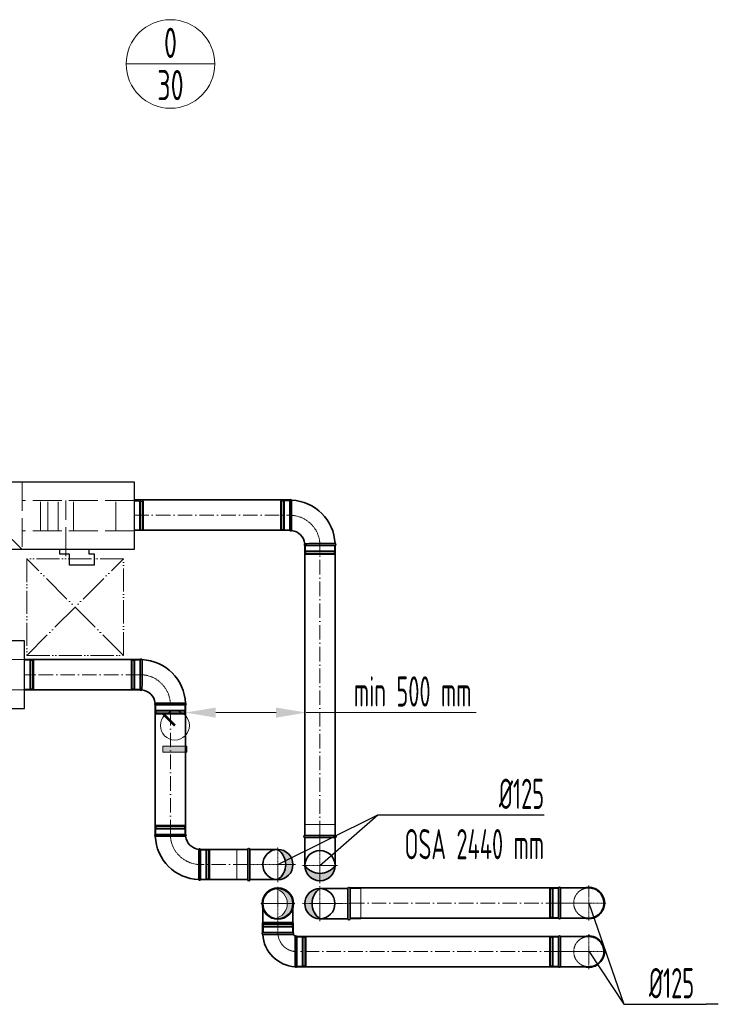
# Model space of a CAD drawing. Header units: millimetres. Extents: x 7400 to 85045, y 24168 to 123018.
# Tile 27 of 79: x 36005 to 38897, y 66421 to 70499. Entities that reach past the tile are written whole.
import ezdxf
from ezdxf.enums import TextEntityAlignment as Align

# ---------------------------------------------------------------- set-up
doc = ezdxf.new("R2010")
doc.units = ezdxf.units.MM
for name, pattern in [('ACAD_ISO02W100', [15, 12, -3]), ('ACAD_ISO05W100', [33, 24, -3, 0, -3, 0, -3]), ('ACAD_ISO10W100', [18, 12, -3, 0, -3]), ('phl_thick', [0])]:
    doc.linetypes.add(name, pattern=pattern)
for name, color, linetype, lineweight in [('UT_KOTY - DIMENZE', 7, 'Continuous', 5), ('VZT_01 SUP (PŘÍVOD) - OBRYS', 5, 'Continuous', 35), ('VZT_02 SUP (PŘÍVOD) - OSA', 5, 'ACAD_ISO10W100', 5), ('VZT_04 SUP (PŘÍVOD) - SKRYTÉ', 5, 'ACAD_ISO02W100', 5), ('VZT_05 ETA (ODVOD) - OBRYS', 6, 'Continuous', 35), ('VZT_06 ETA (ODVOD) - OSA', 6, 'ACAD_ISO10W100', 5), ('VZT_08 ETA (ODVOD) - SKRYTÉ', 6, 'ACAD_ISO02W100', 5), ('VZT_21 ZAŘÍZENÍ - OBRYS', 1, 'Continuous', 30), ('VZT_22 ZAŘÍZENÍ - DETAIL', 8, 'Continuous', 5), ('VZT_52 POPIS - DISTRIBUCE', 7, 'Continuous', 5), ('VZT_60_KOTY - DIMENZE', 7, 'Continuous', 5), ('VZT_KOTY - DIMENZE', 7, 'Continuous', 5), ('VZT_POPIS - OBECNE', 7, 'Continuous', 5), ('VZT_POŽADAVKY NA STAVBU - PODHLEDY', 4, 'ACAD_ISO05W100', 5)]:
    doc.layers.add(name, color=color, linetype=linetype, lineweight=lineweight)
doc.layers.add('VZT_03 SUP (PŘÍVOD) - NETISK', color=8, linetype='ACAD_ISO02W100', lineweight=5, plot=False)
doc.layers.add('VZT_07 ETA (ODVOD) - NETISK', color=8, linetype='ACAD_ISO02W100', lineweight=5, plot=False)
doc.styles.add('EVORA_125', font='isocp.shx', dxfattribs={"width": 0.6, "height": 125})
doc.styles.add('ISOCP 2.5', font='isocp.shx', dxfattribs={"width": 0.6, "height": 2.5})
doc.styles.add('JS', font='isocp.shx', dxfattribs={"width": 0.6, "height": 125})

msp = doc.modelspace()

# ---------------------------------------------------------------- hatches: boundary and pattern name
at = {"layer": 'VZT_01 SUP (PŘÍVOD) - OBRYS'}
h = msp.add_hatch(color=256, dxfattribs=at)
h.dxf.hatch_style = 1
h.paths.add_polyline_path([(37073.3, 66937.2, 0.242708), (37105.6, 66999.7), (37135.8, 66999.7, -0.414214)])
h.paths.add_polyline_path([(37135.8, 66999.7), (37105.6, 66999.7, 0.242708), (37073.3, 67062.2, -0.414214)])
at = {"layer": 'VZT_01 SUP (PŘÍVOD) - OBRYS', "lineweight": 5}
h = msp.add_hatch(color=256, dxfattribs=at)
h.dxf.hatch_style = 1
h.paths.add_polyline_path([(37135.8, 66838.1, 0.470601), (37061.6, 66899.5, -0.82717), (37061.6, 66776.7, 0.470601)])
at = {"layer": 'VZT_05 ETA (ODVOD) - OBRYS'}
h = msp.add_hatch(color=256, dxfattribs=at)
h.dxf.hatch_style = 1
h.paths.add_polyline_path([(37185.2, 66995.4, 0.242708), (37247.7, 66963.2), (37247.7, 66932.9, -0.414214)])
h.paths.add_polyline_path([(37247.7, 66932.9), (37247.7, 66963.2, 0.242708), (37310.2, 66995.4, -0.414214)])
h = msp.add_hatch(color=256, dxfattribs=at)
h.dxf.hatch_style = 1
h.paths.add_polyline_path([(37247.2, 66900.6, 0.242708), (37215, 66838.1), (37184.7, 66838.1, -0.414214)])
h.paths.add_polyline_path([(37184.7, 66838.1), (37215, 66838.1, 0.242708), (37247.2, 66775.6, -0.414214)])
at = {"layer": 'VZT_POPIS - OBECNE'}
h = msp.add_hatch(color=256, dxfattribs=at)
h.dxf.hatch_style = 1
h.paths.add_polyline_path([(36596.9, 67465.6), (36696.9, 67465.6), (36696.9, 67490.6), (36596.9, 67490.6)])

# ---------------------------------------------------------------- linework, layer by layer
at = {"layer": 'UT_KOTY - DIMENZE'}
for p, q in [((36815.8, 67629.1), (37065.8, 67629.1)), ((37190.8, 67629.1), (37894, 67629.1))]:
    msp.add_line(p, q, dxfattribs=at)
for points in [[(36815.8, 67649.9), (36815.8, 67608.2), (36690.8, 67629.1)], [(37065.8, 67649.9), (37065.8, 67608.2), (37190.8, 67629.1)]]:
    msp.add_solid(points, dxfattribs=at)
at = {"layer": 'VZT_01 SUP (PŘÍVOD) - OBRYS'}
for p, q in [((36503.3, 67723.5), (36503.3, 67848.5)), ((36690.8, 67661), (36565.8, 67661)), ((36565.8, 67124.7), (36690.8, 67124.7)), ((36753.3, 67062.2), (36753.3, 66937.2)), ((37010.8, 66820.2), (37010.8, 66759.1)), ((37135.8, 66759.1), (37135.8, 66820.2)), ((37009.8, 66718.1), (37009.8, 66758.1)), ((37135.8, 66759.1), (37010.8, 66759.1)), ((37136.8, 66718.1), (37136.8, 66758.1)), ((37136.8, 66718.1), (37009.8, 66718.1)), ((37135.8, 66718.1), (37010.8, 66718.1)), ((37135.8, 66710.5), (37010.8, 66710.5)), ((37144.7, 66701.6), (37144.7, 66576.6)), ((37152.3, 66701.6), (37152.3, 66576.6)), ((38235.4, 66701.6), (38235.4, 66576.6)), ((38360.1, 66701.6), (38243, 66701.6)), ((38243, 66576.6), (38360.1, 66576.6))]:
    msp.add_line(p, q, dxfattribs=at)
for points in [[(36025, 67848.5), (36503.3, 67848.5)], [(36025, 67723.5), (36503.3, 67723.5)], [(36565.8, 67659.9), (36565.8, 67125)], [(36690.8, 67659.9), (36690.8, 67125)], [(36753.3, 67062.2), (36948.3, 67062.2)], [(36948.3, 66937.2), (36948.3, 67062.2)], [(36957.3, 66937.2), (36957.3, 67062.2)], [(36957.3, 67062.2), (37073.3, 67062.2)], [(36753.3, 66937.2), (36948.3, 66937.2)], [(36957.3, 66937.2), (37073.3, 66937.2)], [(37152.3, 66701.6), (38235.4, 66701.6)], [(37152.3, 66576.6), (38235.4, 66576.6)]]:
    msp.add_lwpolyline(points, dxfattribs=at)
for centre, radius in [((37073.3, 66999.7), 62.5), ((37073.3, 66838.1), 65), ((37073.3, 66838.1), 62.5)]:
    msp.add_circle(centre, radius, dxfattribs=at)
for centre, radius, start, end in [((36507.1, 67846.9), 4.17, 21.1072, 156.5322), ((36503.3, 67661), 187.5, 2.3607, 87.6393), ((36507.1, 67725.2), 4.17, 203.4678, 329.7019), ((36503.3, 67661), 62.5, 6.8302, 83.1698), ((36567.5, 67664.8), 4.17, 120.2981, 246.5322), ((36689.2, 67664.8), 4.17, 293.4678, 68.8928), ((36567.5, 67120.9), 4.17, 113.4678, 248.8928), ((36689.2, 67120.9), 4.17, 300.2981, 66.5322), ((36753.3, 67124.7), 187.5, 182.3607, 267.6393), ((36753.3, 67124.7), 62.5, 186.8302, 263.1698), ((36749.5, 67060.5), 4.17, 23.4678, 149.7019), ((36952.8, 67062.2), 4.5, 0, 180), ((37028.9, 66999.7), 76.7, 305.4307, 54.5693), ((36749.5, 66938.8), 4.17, 201.1072, 336.5322), ((36952.8, 66937.2), 4.5, 180, 0), ((37010.8, 66758.1), 1, 90, 180), ((37135.8, 66758.1), 1, 0, 90), ((37012.5, 66714.3), 4.17, 113.4678, 249.6691), ((37134.2, 66714.3), 4.17, 293.4678, 66.5322), ((37152.3, 66718.1), 141.5, 183.1369, 266.8631), ((37152.3, 66718.1), 16.5, 203.8093, 246.1907), ((37148.5, 66700), 4.17, 23.4678, 156.5322), ((38239.2, 66700), 4.17, 23.4613, 156.5322), ((38360.4, 66639.1), 65, 0, 105.979), ((38360.4, 66639.1), 65, 254.021, 0), ((37148.5, 66578.3), 4.17, 200.3309, 336.5322), ((38239.2, 66578.3), 4.17, 203.4678, 336.5387)]:
    msp.add_arc(centre, radius, start, end, dxfattribs=at)
at = {"layer": 'VZT_01 SUP (PŘÍVOD) - OBRYS', "lineweight": 5}
msp.add_arc((37049.9, 66838.1), 62.5, 280.8069, 79.1931, dxfattribs=at)
at = {"layer": 'VZT_01 SUP (PŘÍVOD) - OBRYS'}
for points, knots in [([(36510.8, 67723.1), (36510.8, 67723.1), (36510.8, 67724.6), (36510.8, 67730.8), (36510.8, 67735.3), (36510.9, 67746.7), (36510.9, 67753.5), (36510.9, 67768.5), (36511, 67776.5), (36511, 67792.9), (36511, 67801), (36511, 67816.2), (36511, 67823.2), (36511, 67834.9), (36511, 67839.7), (36511, 67846.3), (36511, 67848.1), (36511, 67848.3), (36511, 67848.4), (36511, 67848.4)], [0, 0, 0, 0, 24.235852, 24.235852, 48.531845, 48.531845, 73.024415, 73.024415, 97.570898, 97.570898, 122.078339, 122.078339, 146.53579, 146.53579, 170.957495, 170.957495, 195.359468, 195.359468, 197.168246, 197.168246, 197.168246, 197.168246]), ([(36565.4, 67668.4), (36565.4, 67668.4), (36565.4, 67668.4), (36565.7, 67668.5), (36566.1, 67668.5), (36567.1, 67668.5), (36567.9, 67668.5), (36571.1, 67668.5), (36574.2, 67668.5), (36583.1, 67668.6), (36589.3, 67668.6), (36603.4, 67668.6), (36611.2, 67668.6), (36627.4, 67668.7), (36635.7, 67668.7), (36651.5, 67668.7), (36659, 67668.7), (36672.2, 67668.7), (36677.8, 67668.7), (36684.7, 67668.7), (36686.9, 67668.7), (36689.9, 67668.7), (36690.7, 67668.7), (36690.7, 67668.7)], [197.067977, 197.067977, 197.067977, 197.067977, 201.792196, 201.792196, 209.190204, 209.190204, 218.040239, 218.040239, 237.760854, 237.760854, 262.206108, 262.206108, 286.831239, 286.831239, 311.323072, 311.323072, 335.946087, 335.946087, 360.704397, 360.704397, 377.088273, 377.088273, 394.105327, 394.105327, 394.105327, 394.105327]), ([(36691.3, 67117.3), (36691.3, 67117.3), (36691.2, 67117.3), (36690.9, 67117.3), (36690.6, 67117.2), (36689.5, 67117.2), (36688.7, 67117.2), (36685.6, 67117.2), (36682.4, 67117.2), (36673.5, 67117.1), (36667.3, 67117.1), (36653.2, 67117.1), (36645.4, 67117.1), (36629.2, 67117), (36621, 67117), (36605.1, 67117), (36597.6, 67117), (36584.4, 67117), (36578.9, 67117), (36571.9, 67117), (36569.7, 67117), (36566.8, 67117), (36566, 67117), (36566, 67117)], [197.067977, 197.067977, 197.067977, 197.067977, 201.792196, 201.792196, 209.190204, 209.190204, 218.040239, 218.040239, 237.760854, 237.760854, 262.206108, 262.206108, 286.831239, 286.831239, 311.323072, 311.323072, 335.946087, 335.946087, 360.704397, 360.704397, 377.088273, 377.088273, 394.105327, 394.105327, 394.105327, 394.105327]), ([(36745.9, 67062.6), (36745.9, 67062.6), (36745.9, 67061.1), (36745.8, 67054.9), (36745.8, 67050.4), (36745.8, 67039), (36745.7, 67032.2), (36745.7, 67017.2), (36745.7, 67009.2), (36745.7, 66992.8), (36745.6, 66984.7), (36745.6, 66969.5), (36745.6, 66962.6), (36745.6, 66950.8), (36745.6, 66946), (36745.6, 66939.4), (36745.6, 66937.6), (36745.6, 66937.4), (36745.6, 66937.3), (36745.6, 66937.3)], [0, 0, 0, 0, 24.235852, 24.235852, 48.531845, 48.531845, 73.024415, 73.024415, 97.570898, 97.570898, 122.078339, 122.078339, 146.53579, 146.53579, 170.957495, 170.957495, 195.359468, 195.359468, 197.168246, 197.168246, 197.168246, 197.168246]), ([(38243.1, 66639.1), (38243.1, 66647.2), (38243.1, 66655.2), (38243.1, 66669.9), (38243.1, 66676.5), (38243.1, 66687.7), (38243.1, 66692.2), (38243, 66698.7), (38243, 66700.7), (38243, 66701.5), (38243, 66701.6), (38243, 66701.6)], [0, 0, 0, 0, 24.204846, 24.204846, 47.668011, 47.668011, 70.404067, 70.404067, 92.541841, 92.541841, 98.27232, 98.27232, 98.27232, 98.27232]), ([(38360.1, 66576.6), (38367.9, 66576.6), (38375.7, 66578.1), (38390.6, 66583.9), (38397.5, 66588.3), (38409.3, 66599.6), (38414, 66606.3), (38420.6, 66621.2), (38422.4, 66629.2), (38422.9, 66645.5), (38421.6, 66653.6), (38415.8, 66668.8), (38411.5, 66675.8), (38400.4, 66687.7), (38393.7, 66692.5), (38379, 66699.3), (38371, 66701.2), (38361.9, 66701.6), (38361, 66701.6), (38360.1, 66701.6)], [98.62411, 98.62411, 98.62411, 98.62411, 122.078339, 122.078339, 146.53579, 146.53579, 170.957495, 170.957495, 195.359468, 195.359468, 219.755412, 219.755412, 244.157475, 244.157475, 268.57741, 268.57741, 293.026847, 293.026847, 295.711299, 295.711299, 295.711299, 295.711299]), ([(38243, 66576.6), (38243, 66576.7), (38243, 66577.3), (38243.1, 66580.6), (38243.1, 66584.2), (38243.1, 66594), (38243.1, 66600.2), (38243.1, 66612.1), (38243.1, 66617.1), (38243.1, 66627.8), (38243.1, 66633.5), (38243.1, 66639.1)], [295.84321, 295.84321, 295.84321, 295.84321, 311.323072, 311.323072, 335.946087, 335.946087, 360.704397, 360.704397, 377.088273, 377.088273, 394.105327, 394.105327, 394.105327, 394.105327])]:
    msp.add_open_spline(points, degree=3, knots=knots, dxfattribs=at)
at = {"layer": 'VZT_02 SUP (PŘÍVOD) - OSA', "ltscale": 0.3}
for p, q in [((37073.3, 66908.1), (37073.3, 66838.1)), ((37003.3, 66838.1), (37073.3, 66838.1)), ((37143.3, 66838.1), (37073.3, 66838.1)), ((37073.3, 66718.1), (37073.3, 66838.1)), ((38360.4, 66588), (38360.4, 66660.5))]:
    msp.add_line(p, q, dxfattribs=at)
at = {"layer": 'VZT_02 SUP (PŘÍVOD) - OSA', "ltscale": 5}
for points in [[(36503.3, 67786), (36025, 67786)], [(36628.3, 67125), (36628.3, 67659.9)], [(36948.3, 66999.7), (36753.3, 66999.7)], [(38235.4, 66639.1), (37152.3, 66639.1)]]:
    msp.add_lwpolyline(points, dxfattribs=at)
at = {"layer": 'VZT_02 SUP (PŘÍVOD) - OSA', "ltscale": 0.3}
for points in [[(36503.3, 67786), (36503.3, 67786, -0.414214), (36628.3, 67661), (36628.3, 67661)], [(36753.3, 66999.7), (36753.3, 66999.7, -0.414214), (36628.3, 67124.7), (36628.3, 67124.7)], [(37152.3, 66639.1), (37152.3, 66639.1, -0.414214), (37073.3, 66718.1), (37073.3, 66718.1)]]:
    msp.add_lwpolyline(points, format="xyb", dxfattribs=at)
for points in [[(37073.3, 66999.7), (37073.3, 67072.2)], [(37073.3, 66999.7), (36948.3, 66999.7)], [(37145.8, 66999.7), (37073.3, 66999.7)], [(37073.3, 66927.2), (37073.3, 66999.7)], [(38360.4, 66711.6), (38360.4, 66566.6)], [(38235.4, 66639.1), (38432.7, 66639.1)]]:
    msp.add_lwpolyline(points, dxfattribs=at)
at = {"layer": 'VZT_03 SUP (PŘÍVOD) - NETISK', "ltscale": 0.4}
for p, q in [((36465.3, 67726), (36465.3, 67846)), ((36469.3, 67846), (36465.3, 67846)), ((36469.3, 67726), (36469.3, 67846)), ((36469.8, 67845), (36469.3, 67845)), ((36469.8, 67725), (36469.8, 67847)), ((36470.3, 67847), (36469.8, 67847)), ((36470.3, 67725), (36470.3, 67847)), ((36477.3, 67845), (36470.3, 67845)), ((36477.3, 67725), (36477.3, 67847)), ((36477.8, 67847), (36477.3, 67847)), ((36477.8, 67725), (36477.8, 67847)), ((36481.3, 67845), (36477.8, 67845)), ((36481.3, 67726), (36481.3, 67846)), ((36503.3, 67846), (36481.3, 67846)), ((36469.3, 67726), (36465.3, 67726)), ((36469.8, 67727), (36469.3, 67727)), ((36470.3, 67725), (36469.8, 67725)), ((36477.3, 67727), (36470.3, 67727)), ((36477.8, 67725), (36477.3, 67725)), ((36481.3, 67727), (36477.8, 67727)), ((36503.3, 67726), (36481.3, 67726)), ((36568.3, 67661), (36568.3, 67639)), ((36688.3, 67661), (36688.3, 67639)), ((36689.3, 67635.5), (36567.3, 67635.5)), ((36567.3, 67635.5), (36567.3, 67635)), ((36689.3, 67635), (36567.3, 67635)), ((36689.3, 67628), (36567.3, 67628)), ((36567.3, 67628), (36567.3, 67627.5)), ((36689.3, 67627.5), (36567.3, 67627.5)), ((36688.3, 67639), (36568.3, 67639)), ((36688.3, 67627), (36568.3, 67627)), ((36568.3, 67627), (36568.3, 67623)), ((36688.3, 67623), (36568.3, 67623)), ((36569.3, 67639), (36569.3, 67635.5)), ((36569.3, 67635), (36569.3, 67628)), ((36569.3, 67627.5), (36569.3, 67627)), ((36687.3, 67639), (36687.3, 67635.5)), ((36687.3, 67635), (36687.3, 67628)), ((36687.3, 67627.5), (36687.3, 67627)), ((36688.3, 67627), (36688.3, 67623)), ((36689.3, 67635.5), (36689.3, 67635)), ((36689.3, 67628), (36689.3, 67627.5)), ((36568.3, 67162.7), (36688.3, 67162.7)), ((36568.3, 67158.7), (36568.3, 67162.7)), ((36688.3, 67158.7), (36688.3, 67162.7)), ((36567.3, 67158.2), (36689.3, 67158.2)), ((36567.3, 67157.7), (36567.3, 67158.2)), ((36567.3, 67157.7), (36689.3, 67157.7)), ((36567.3, 67150.7), (36689.3, 67150.7)), ((36567.3, 67150.2), (36567.3, 67150.7)), ((36567.3, 67150.2), (36689.3, 67150.2)), ((36568.3, 67158.7), (36688.3, 67158.7)), ((36568.3, 67146.7), (36688.3, 67146.7)), ((36568.3, 67124.7), (36568.3, 67146.7)), ((36569.3, 67158.2), (36569.3, 67158.7)), ((36569.3, 67150.7), (36569.3, 67157.7)), ((36569.3, 67146.7), (36569.3, 67150.2)), ((36687.3, 67158.2), (36687.3, 67158.7)), ((36687.3, 67150.7), (36687.3, 67157.7)), ((36687.3, 67146.7), (36687.3, 67150.2)), ((36688.3, 67124.7), (36688.3, 67146.7)), ((36689.3, 67157.7), (36689.3, 67158.2)), ((36689.3, 67150.2), (36689.3, 67150.7)), ((36753.3, 67059.7), (36775.3, 67059.7)), ((36775.3, 67059.7), (36775.3, 66939.7)), ((36775.3, 67058.7), (36778.8, 67058.7)), ((36778.8, 67060.7), (36778.8, 66938.7)), ((36778.8, 67060.7), (36779.3, 67060.7)), ((36779.3, 67060.7), (36779.3, 66938.7)), ((36779.3, 67058.7), (36786.3, 67058.7)), ((36786.3, 67060.7), (36786.3, 66938.7)), ((36786.3, 67060.7), (36786.8, 67060.7)), ((36786.8, 67060.7), (36786.8, 66938.7)), ((36786.8, 67058.7), (36787.3, 67058.7)), ((36787.3, 67059.7), (36787.3, 66939.7)), ((36787.3, 67059.7), (36791.3, 67059.7)), ((36791.3, 67059.7), (36791.3, 66939.7)), ((36753.3, 66939.7), (36775.3, 66939.7)), ((36775.3, 66940.7), (36778.8, 66940.7)), ((36778.8, 66938.7), (36779.3, 66938.7)), ((36779.3, 66940.7), (36786.3, 66940.7)), ((36786.3, 66938.7), (36786.8, 66938.7)), ((36786.8, 66940.7), (36787.3, 66940.7)), ((36787.3, 66939.7), (36791.3, 66939.7)), ((37133.3, 66756.1), (37013.3, 66756.1)), ((37013.3, 66752.1), (37013.3, 66756.1)), ((37133.3, 66752.1), (37133.3, 66756.1)), ((37134.3, 66751.6), (37012.3, 66751.6)), ((37012.3, 66751.1), (37012.3, 66751.6)), ((37134.3, 66751.1), (37012.3, 66751.1)), ((37134.3, 66744.1), (37012.3, 66744.1)), ((37012.3, 66743.6), (37012.3, 66744.1)), ((37134.3, 66743.6), (37012.3, 66743.6)), ((37133.3, 66752.1), (37013.3, 66752.1)), ((37133.3, 66740.1), (37013.3, 66740.1)), ((37013.3, 66718.1), (37013.3, 66740.1)), ((37014.3, 66751.6), (37014.3, 66752.1)), ((37014.3, 66744.1), (37014.3, 66751.1)), ((37014.3, 66740.1), (37014.3, 66743.6)), ((37132.3, 66751.6), (37132.3, 66752.1)), ((37132.3, 66744.1), (37132.3, 66751.1)), ((37132.3, 66740.1), (37132.3, 66743.6)), ((37133.3, 66718.1), (37133.3, 66740.1)), ((37134.3, 66751.1), (37134.3, 66751.6)), ((37134.3, 66743.6), (37134.3, 66744.1)), ((37174.3, 66699.1), (37152.3, 66699.1)), ((37174.3, 66699.1), (37174.3, 66579.1)), ((37177.8, 66698.1), (37174.3, 66698.1)), ((37177.8, 66700.1), (37177.8, 66578.1)), ((37178.3, 66700.1), (37177.8, 66700.1)), ((37178.3, 66700.1), (37178.3, 66578.1)), ((37185.3, 66698.1), (37178.3, 66698.1)), ((37185.3, 66700.1), (37185.3, 66578.1)), ((37185.8, 66700.1), (37185.3, 66700.1)), ((37185.8, 66700.1), (37185.8, 66578.1)), ((37186.3, 66698.1), (37185.8, 66698.1)), ((37186.3, 66699.1), (37186.3, 66579.1)), ((37190.3, 66699.1), (37186.3, 66699.1)), ((37190.3, 66699.1), (37190.3, 66579.1)), ((38197.4, 66699.1), (38197.4, 66579.1)), ((38201.4, 66699.1), (38197.4, 66699.1)), ((38201.4, 66699.1), (38201.4, 66579.1)), ((38201.9, 66698.1), (38201.4, 66698.1)), ((38201.9, 66700.1), (38201.9, 66578.1)), ((38202.4, 66700.1), (38201.9, 66700.1)), ((38202.4, 66700.1), (38202.4, 66578.1)), ((38209.4, 66698.1), (38202.4, 66698.1)), ((38209.4, 66700.1), (38209.4, 66578.1)), ((38209.9, 66700.1), (38209.4, 66700.1)), ((38209.9, 66700.1), (38209.9, 66578.1)), ((38213.4, 66698.1), (38209.9, 66698.1)), ((38213.4, 66699.1), (38213.4, 66579.1)), ((38235.4, 66699.1), (38213.4, 66699.1)), ((37174.3, 66579.1), (37152.3, 66579.1)), ((37177.8, 66580.1), (37174.3, 66580.1)), ((37178.3, 66578.1), (37177.8, 66578.1)), ((37185.3, 66580.1), (37178.3, 66580.1)), ((37185.8, 66578.1), (37185.3, 66578.1)), ((37186.3, 66580.1), (37185.8, 66580.1)), ((37190.3, 66579.1), (37186.3, 66579.1)), ((38201.4, 66579.1), (38197.4, 66579.1)), ((38201.9, 66580.1), (38201.4, 66580.1)), ((38202.4, 66578.1), (38201.9, 66578.1)), ((38209.4, 66580.1), (38202.4, 66580.1)), ((38209.9, 66578.1), (38209.4, 66578.1)), ((38213.4, 66580.1), (38209.9, 66580.1)), ((38235.4, 66579.1), (38213.4, 66579.1))]:
    msp.add_line(p, q, dxfattribs=at)
msp.add_lwpolyline([(36948.3, 66937.2), (36903.3, 66937.2), (36903.3, 67062.2), (36948.3, 67062.2)], dxfattribs=at)
at = {"layer": 'VZT_04 SUP (PŘÍVOD) - SKRYTÉ', "ltscale": 0.1}
msp.add_open_spline([(38360.6, 66576.6), (38352.8, 66576.6), (38345, 66578.1), (38330.2, 66583.9), (38323.2, 66588.3), (38311.4, 66599.6), (38306.7, 66606.3), (38300.1, 66621.2), (38298.3, 66629.2), (38297.8, 66645.5), (38299.2, 66653.6), (38304.9, 66668.8), (38309.2, 66675.8), (38320.3, 66687.7), (38327, 66692.5), (38341.8, 66699.3), (38349.8, 66701.2), (38358.8, 66701.6), (38359.7, 66701.6), (38360.6, 66701.6)], degree=3, knots=[98.62411, 98.62411, 98.62411, 98.62411, 122.078339, 122.078339, 146.53579, 146.53579, 170.957495, 170.957495, 195.359468, 195.359468, 219.755412, 219.755412, 244.157475, 244.157475, 268.57741, 268.57741, 293.026847, 293.026847, 295.711299, 295.711299, 295.711299, 295.711299], dxfattribs=at)
at = {"layer": 'VZT_05 ETA (ODVOD) - OBRYS'}
for p, q in [((37122.7, 68508.7), (37122.7, 68383.7)), ((37185.2, 68321.2), (37310.2, 68321.2)), ((38235.4, 66903), (38235.4, 66778)), ((38360.1, 66903), (38243, 66903)), ((38243, 66778), (38360.1, 66778))]:
    msp.add_line(p, q, dxfattribs=at)
for points in [[(37122.7, 68509.8), (36478.6, 68509.8)], [(37122.7, 68384.8), (36478.6, 68384.8)], [(37185.2, 68321.2), (37185.2, 67120.4)], [(37310.2, 68321.2), (37310.2, 67120.4)], [(37185.2, 67120.4), (37310.2, 67120.4)], [(37185.2, 67111.4), (37310.2, 67111.4)], [(37185.2, 67111.4), (37185.2, 66995.4)], [(37310.2, 67111.4), (37310.2, 66995.4)], [(37363.2, 66900.6), (37247.2, 66900.6)], [(37363.2, 66900.6), (37363.2, 66775.6)], [(38235.4, 66903), (37372.2, 66903)], [(37372.2, 66900.6), (37372.2, 66775.6)], [(37363.2, 66775.6), (37247.2, 66775.6)], [(38235.4, 66778), (37372.2, 66778)]]:
    msp.add_lwpolyline(points, dxfattribs=at)
for centre in [(37247.7, 66995.4), (37247.2, 66838.1)]:
    msp.add_circle(centre, 62.5, dxfattribs=at)
for centre, radius, start, end in [((37126.5, 68507.1), 4.17, 21.1072, 156.5322), ((37122.7, 68321.2), 187.5, 2.3607, 87.6393), ((37126.5, 68385.4), 4.17, 203.4678, 329.7019), ((37122.7, 68321.2), 62.5, 6.8302, 83.1698), ((37186.8, 68325.1), 4.17, 120.2981, 246.5322), ((37308.5, 68325.1), 4.17, 293.4678, 68.8928), ((37185.2, 67115.9), 4.5, 90, 270), ((37310.2, 67115.9), 4.5, 270, 90), ((37247.7, 67039.9), 76.7, 215.4307, 324.5693), ((37291.7, 66838.1), 76.7, 125.4307, 234.5693), ((37367.7, 66900.6), 4.5, 0, 180), ((38239.2, 66901.3), 4.17, 23.4613, 156.5322), ((38360.4, 66840.5), 65, 0, 105.979), ((38360.4, 66840.5), 65, 254.021, 0), ((37367.7, 66775.6), 4.5, 180, 0), ((38239.2, 66779.6), 4.17, 203.4678, 336.5387)]:
    msp.add_arc(centre, radius, start, end, dxfattribs=at)
for points, knots in [([(37130.1, 68383.3), (37130.1, 68383.3), (37130.1, 68383.3), (37130.1, 68383.7), (37130.1, 68384), (37130.1, 68385), (37130.1, 68385.8), (37130.2, 68389), (37130.2, 68392.1), (37130.2, 68401), (37130.2, 68407.2), (37130.3, 68421.3), (37130.3, 68429.1), (37130.3, 68445.4), (37130.4, 68453.6), (37130.4, 68469.4), (37130.4, 68476.9), (37130.4, 68490.1), (37130.4, 68495.7), (37130.4, 68502.7), (37130.4, 68504.8), (37130.4, 68507.8), (37130.4, 68508.6), (37130.4, 68508.6)], [197.067977, 197.067977, 197.067977, 197.067977, 201.792196, 201.792196, 209.190204, 209.190204, 218.040239, 218.040239, 237.760854, 237.760854, 262.206108, 262.206108, 286.831239, 286.831239, 311.323072, 311.323072, 335.946087, 335.946087, 360.704397, 360.704397, 377.088273, 377.088273, 394.105327, 394.105327, 394.105327, 394.105327]), ([(37184.7, 68328.7), (37184.7, 68328.7), (37186.3, 68328.7), (37192.4, 68328.7), (37196.9, 68328.7), (37208.3, 68328.8), (37215.1, 68328.8), (37230.1, 68328.9), (37238.2, 68328.9), (37254.6, 68328.9), (37262.7, 68328.9), (37277.9, 68328.9), (37284.8, 68328.9), (37296.6, 68328.9), (37301.3, 68328.9), (37307.9, 68329), (37309.8, 68329), (37310, 68329), (37310, 68329), (37310, 68329)], [0, 0, 0, 0, 24.235852, 24.235852, 48.531845, 48.531845, 73.024415, 73.024415, 97.570898, 97.570898, 122.078339, 122.078339, 146.53579, 146.53579, 170.957495, 170.957495, 195.359468, 195.359468, 197.168246, 197.168246, 197.168246, 197.168246]), ([(38243.1, 66840.5), (38243.1, 66848.5), (38243.1, 66856.5), (38243.1, 66871.2), (38243.1, 66877.9), (38243.1, 66889), (38243.1, 66893.5), (38243, 66900), (38243, 66902), (38243, 66902.9), (38243, 66902.9), (38243, 66903)], [0, 0, 0, 0, 24.204846, 24.204846, 47.668011, 47.668011, 70.404067, 70.404067, 92.541841, 92.541841, 98.27232, 98.27232, 98.27232, 98.27232]), ([(38360.1, 66778), (38367.9, 66778), (38375.7, 66779.4), (38390.6, 66785.2), (38397.5, 66789.7), (38409.3, 66800.9), (38414, 66807.6), (38420.6, 66822.5), (38422.4, 66830.5), (38422.9, 66846.8), (38421.6, 66854.9), (38415.8, 66870.1), (38411.5, 66877.1), (38400.4, 66889), (38393.7, 66893.8), (38379, 66900.6), (38371, 66902.5), (38361.9, 66902.9), (38361, 66903), (38360.1, 66903)], [98.62411, 98.62411, 98.62411, 98.62411, 122.078339, 122.078339, 146.53579, 146.53579, 170.957495, 170.957495, 195.359468, 195.359468, 219.755412, 219.755412, 244.157475, 244.157475, 268.57741, 268.57741, 293.026847, 293.026847, 295.711299, 295.711299, 295.711299, 295.711299]), ([(38243, 66778), (38243, 66778), (38243, 66778.6), (38243.1, 66781.9), (38243.1, 66785.5), (38243.1, 66795.4), (38243.1, 66801.6), (38243.1, 66813.4), (38243.1, 66818.4), (38243.1, 66829.1), (38243.1, 66834.8), (38243.1, 66840.5)], [295.84321, 295.84321, 295.84321, 295.84321, 311.323072, 311.323072, 335.946087, 335.946087, 360.704397, 360.704397, 377.088273, 377.088273, 394.105327, 394.105327, 394.105327, 394.105327])]:
    msp.add_open_spline(points, degree=3, knots=knots, dxfattribs=at)
at = {"layer": 'VZT_06 ETA (ODVOD) - OSA', "ltscale": 0.3}
for p, q in [((37247.7, 66922.9), (37247.7, 66995.4)), ((37320.2, 66995.4), (37247.7, 66995.4)), ((37247.7, 66995.4), (37247.7, 66922.9))]:
    msp.add_line(p, q, dxfattribs=at)
at = {"layer": 'VZT_06 ETA (ODVOD) - OSA', "ltscale": 5}
for points in [[(36478.6, 68447.3), (37122.7, 68447.3)], [(37247.7, 67120.4), (37247.7, 68321.2)], [(37372.2, 66840.5), (38235.4, 66840.5)]]:
    msp.add_lwpolyline(points, dxfattribs=at)
at = {"layer": 'VZT_06 ETA (ODVOD) - OSA', "ltscale": 0.3}
msp.add_lwpolyline([(37247.7, 68321.2), (37247.7, 68321.2, 0.414214), (37122.7, 68446.2), (37122.7, 68446.2)], format="xyb", dxfattribs=at)
for points in [[(37247.7, 66995.4), (37247.7, 67120.4)], [(37175.2, 66995.4), (37247.7, 66995.4)], [(37247.7, 66922.9), (37247.7, 66995.4)], [(37247.7, 66995.4), (37320.2, 66995.4)], [(37247.2, 66910.6), (37247.2, 66838.1)], [(38360.4, 66913), (38360.4, 66768)], [(37174.7, 66838.1), (37247.2, 66838.1)], [(37247.2, 66838.1), (37372.2, 66838.1)], [(37247.2, 66838.1), (37247.2, 66765.6)], [(38235.4, 66840.5), (38432.7, 66840.5)]]:
    msp.add_lwpolyline(points, dxfattribs=at)
at = {"layer": 'VZT_07 ETA (ODVOD) - NETISK', "ltscale": 0.4}
for p, q in [((36478.6, 68505), (36500.6, 68505)), ((36500.6, 68505), (36500.6, 68385)), ((36500.6, 68504), (36504.1, 68504)), ((36504.1, 68506), (36504.1, 68384)), ((36504.1, 68506), (36504.6, 68506)), ((36504.6, 68506), (36504.6, 68384)), ((36504.6, 68504), (36511.6, 68504)), ((36511.6, 68506), (36511.6, 68384)), ((36511.6, 68506), (36512.1, 68506)), ((36512.1, 68506), (36512.1, 68384)), ((36512.1, 68504), (36512.6, 68504)), ((36512.6, 68505), (36512.6, 68385)), ((36512.6, 68505), (36516.6, 68505)), ((36516.6, 68505), (36516.6, 68385)), ((37084.7, 68506.2), (37084.7, 68386.2)), ((37088.7, 68506.2), (37084.7, 68506.2)), ((37088.7, 68506.2), (37088.7, 68386.2)), ((37089.2, 68505.2), (37088.7, 68505.2)), ((37089.2, 68507.2), (37089.2, 68385.2)), ((37089.7, 68507.2), (37089.2, 68507.2)), ((37089.7, 68507.2), (37089.7, 68385.2)), ((37096.7, 68505.2), (37089.7, 68505.2)), ((37096.7, 68507.2), (37096.7, 68385.2)), ((37097.2, 68507.2), (37096.7, 68507.2)), ((37097.2, 68507.2), (37097.2, 68385.2)), ((37100.7, 68505.2), (37097.2, 68505.2)), ((37100.7, 68506.2), (37100.7, 68386.2)), ((37122.7, 68506.2), (37100.7, 68506.2)), ((36500.6, 68386), (36504.1, 68386)), ((36504.6, 68386), (36511.6, 68386)), ((36512.1, 68386), (36512.6, 68386)), ((37088.7, 68386.2), (37084.7, 68386.2)), ((37089.2, 68387.2), (37088.7, 68387.2)), ((37096.7, 68387.2), (37089.7, 68387.2)), ((37100.7, 68387.2), (37097.2, 68387.2)), ((37122.7, 68386.2), (37100.7, 68386.2)), ((36478.6, 68385), (36500.6, 68385)), ((36504.1, 68384), (36504.6, 68384)), ((36511.6, 68384), (36512.1, 68384)), ((36512.6, 68385), (36516.6, 68385)), ((37089.7, 68385.2), (37089.2, 68385.2)), ((37097.2, 68385.2), (37096.7, 68385.2)), ((37187.7, 68321.2), (37187.7, 68299.2)), ((37307.7, 68321.2), (37307.7, 68299.2)), ((37186.7, 68295.7), (37308.7, 68295.7)), ((37186.7, 68295.7), (37186.7, 68295.2)), ((37186.7, 68295.2), (37308.7, 68295.2)), ((37186.7, 68288.2), (37308.7, 68288.2)), ((37186.7, 68288.2), (37186.7, 68287.7)), ((37186.7, 68287.7), (37308.7, 68287.7)), ((37187.7, 68299.2), (37307.7, 68299.2)), ((37187.7, 68287.2), (37307.7, 68287.2)), ((37187.7, 68287.2), (37187.7, 68283.2)), ((37187.7, 68283.2), (37307.7, 68283.2)), ((37188.7, 68299.2), (37188.7, 68295.7)), ((37188.7, 68295.2), (37188.7, 68288.2)), ((37188.7, 68287.7), (37188.7, 68287.2)), ((37306.7, 68299.2), (37306.7, 68295.7)), ((37306.7, 68295.2), (37306.7, 68288.2)), ((37306.7, 68287.7), (37306.7, 68287.2)), ((37307.7, 68287.2), (37307.7, 68283.2)), ((37308.7, 68295.7), (37308.7, 68295.2)), ((37308.7, 68288.2), (37308.7, 68287.7)), ((36025, 67846), (36047, 67846)), ((36047, 67726), (36047, 67846)), ((36047, 67845), (36050.5, 67845)), ((36050.5, 67725), (36050.5, 67847)), ((36050.5, 67847), (36051, 67847)), ((36051, 67725), (36051, 67847)), ((36051, 67845), (36058, 67845)), ((36058, 67725), (36058, 67847)), ((36058, 67847), (36058.5, 67847)), ((36058.5, 67725), (36058.5, 67847)), ((36058.5, 67845), (36059, 67845)), ((36059, 67726), (36059, 67846)), ((36059, 67846), (36063, 67846)), ((36063, 67726), (36063, 67846)), ((36025, 67726), (36047, 67726)), ((36047, 67727), (36050.5, 67727)), ((36050.5, 67725), (36051, 67725)), ((36051, 67727), (36058, 67727)), ((36058, 67725), (36058.5, 67725)), ((36058.5, 67727), (36059, 67727)), ((36059, 67726), (36063, 67726)), ((38197.4, 66900.5), (38197.4, 66780.5)), ((38201.4, 66900.5), (38197.4, 66900.5)), ((38201.4, 66900.5), (38201.4, 66780.5)), ((38201.9, 66899.5), (38201.4, 66899.5)), ((38201.9, 66901.5), (38201.9, 66779.5)), ((38202.4, 66901.5), (38201.9, 66901.5)), ((38202.4, 66901.5), (38202.4, 66779.5)), ((38209.4, 66899.5), (38202.4, 66899.5)), ((38209.4, 66901.5), (38209.4, 66779.5)), ((38209.9, 66901.5), (38209.4, 66901.5)), ((38209.9, 66901.5), (38209.9, 66779.5)), ((38213.4, 66899.5), (38209.9, 66899.5)), ((38213.4, 66900.5), (38213.4, 66780.5)), ((38235.4, 66900.5), (38213.4, 66900.5)), ((38201.4, 66780.5), (38197.4, 66780.5)), ((38201.9, 66781.5), (38201.4, 66781.5)), ((38202.4, 66779.5), (38201.9, 66779.5)), ((38209.4, 66781.5), (38202.4, 66781.5)), ((38209.9, 66779.5), (38209.4, 66779.5)), ((38213.4, 66781.5), (38209.9, 66781.5)), ((38235.4, 66780.5), (38213.4, 66780.5))]:
    msp.add_line(p, q, dxfattribs=at)
for points in [[(37185.2, 67120.4), (37185.2, 67165.4), (37310.2, 67165.4), (37310.2, 67120.4)], [(37372.2, 66900.6), (37417.2, 66900.6), (37417.2, 66775.6), (37372.2, 66775.6)]]:
    msp.add_lwpolyline(points, dxfattribs=at)
at = {"layer": 'VZT_08 ETA (ODVOD) - SKRYTÉ', "ltscale": 0.1}
msp.add_open_spline([(38360.6, 66778), (38352.8, 66778), (38345, 66779.4), (38330.2, 66785.2), (38323.2, 66789.7), (38311.4, 66800.9), (38306.7, 66807.6), (38300.1, 66822.5), (38298.3, 66830.5), (38297.8, 66846.8), (38299.2, 66854.9), (38304.9, 66870.1), (38309.2, 66877.1), (38320.3, 66889), (38327, 66893.8), (38341.8, 66900.6), (38349.8, 66902.5), (38358.8, 66902.9), (38359.7, 66903), (38360.6, 66903)], degree=3, knots=[98.62411, 98.62411, 98.62411, 98.62411, 122.078339, 122.078339, 146.53579, 146.53579, 170.957495, 170.957495, 195.359468, 195.359468, 219.755412, 219.755412, 244.157475, 244.157475, 268.57741, 268.57741, 293.026847, 293.026847, 295.711299, 295.711299, 295.711299, 295.711299], dxfattribs=at)
at = {"layer": 'VZT_21 ZAŘÍZENÍ - OBRYS'}
for points in [[(34978.6, 68585), (36478.6, 68585), (36478.6, 68305), (34978.6, 68305)], [(34525, 67646), (36025, 67646), (36025, 67926), (34525, 67926)]]:
    msp.add_lwpolyline(points, close=True, dxfattribs=at)
msp.add_lwpolyline([(36290.2, 68305), (36290.2, 68286.4), (36312.7, 68286.4), (36312.7, 68239.8), (36211.1, 68239.8), (36211.1, 68285.2), (36171.1, 68285.2), (36171.1, 68305)], dxfattribs=at)
at = {"layer": 'VZT_22 ZAŘÍZENÍ - DETAIL', "linetype": 'ACAD_ISO02W100', "lineweight": 5, "ltscale": 10}
for points in [[(36014.8, 68585), (36014.8, 68305)], [(36014.8, 68305), (35820.1, 68495.1), (35002.5, 68305)], [(36478.6, 68507.5), (36014.8, 68507.5)], [(36090.3, 68382.5), (36090.3, 68507.5)], [(36121.1, 68382.5), (36121.1, 68507.5)], [(36164.1, 68382.5), (36164.1, 68507.5)], [(36195, 68277.5), (36195, 68507.5)], [(36227.4, 68382.5), (36227.4, 68507.5)], [(36403.1, 68382.5), (36403.1, 68507.5)], [(36478.6, 68382.5), (36014.8, 68382.5)], [(36025, 67848.5), (35561.3, 67848.5)], [(36025, 67723.5), (35561.3, 67723.5)]]:
    msp.add_lwpolyline(points, dxfattribs=at)
at = {"layer": 'VZT_52 POPIS - DISTRIBUCE'}
msp.add_line((36445.3, 70315.4), (36812.1, 70315.4), dxfattribs=at)
msp.add_circle((36628.7, 70315.4), 183.4, dxfattribs=at)
at = {"layer": 'VZT_60_KOTY - DIMENZE', "linetype": 'ByBlock', "lineweight": -2}
for p, q in [((37487.7, 67205.1), (37537.7, 67205.1)), ((38506, 66421), (38556, 66421)), ((38896.6, 66421), (38846.6, 66421))]:
    msp.add_line(p, q, dxfattribs=at)
for points in [[(37073.3, 66999.7), (37487.7, 67205.1)], [(37247.7, 66995.4), (37487.7, 67205.1)], [(37487.7, 67205.1), (37487.7, 67205.1)], [(37487.7, 67205.1), (37487.7, 67205.1)], [(37487.7, 67205.1), (37487.7, 67205.1)], [(37487.7, 67205.1), (37487.7, 67205.1)], [(37537.7, 67205.1), (38175.4, 67205.1)], [(38360.4, 66840.5), (38506, 66421)], [(38360.4, 66641), (38506, 66421)], [(38556, 66421), (38846.6, 66421)], [(38896.6, 66421), (38896.6, 66421)], [(38896.6, 66421), (38896.6, 66421)], [(38896.6, 66421), (38896.6, 66421)], [(38896.6, 66421), (38896.6, 66421)]]:
    msp.add_lwpolyline(points, dxfattribs=at)
at = {"layer": 'VZT_KOTY - DIMENZE', "const_width": 10}
msp.add_lwpolyline([(36646.9, 67575.6), (36597.4, 67625.1)], dxfattribs=at)
at = {"layer": 'VZT_POPIS - OBECNE'}
msp.add_lwpolyline([(36696.9, 67465.6), (36696.9, 67490.6), (36596.9, 67490.6), (36596.9, 67465.6)], close=True, dxfattribs=at)
msp.add_circle((36646.9, 67575.6), 60, dxfattribs=at)
at = {"layer": 'VZT_POŽADAVKY NA STAVBU - PODHLEDY', "ltscale": 5}
for p, q in [((36433.8, 67865.9), (36033.8, 68265.9)), ((36033.8, 67865.9), (36433.8, 68265.9))]:
    msp.add_line(p, q, dxfattribs=at)
at = {"layer": 'VZT_POŽADAVKY NA STAVBU - PODHLEDY', "ltscale": 4}
for p, q in [((36433.8, 68265.9), (36033.8, 68265.9)), ((36033.8, 68265.9), (36033.8, 67865.9)), ((36433.8, 67865.9), (36433.8, 68265.9)), ((36033.8, 67865.9), (36433.8, 67865.9))]:
    msp.add_line(p, q, dxfattribs=at)

# ---------------------------------------------------------------- texts
at = {"layer": 'UT_KOTY - DIMENZE', "insert": (37631.4, 67716.6), "char_height": 125, "attachment_point": 5, "style": 'ISOCP 2.5'}
msp.add_mtext('min 500 mm', dxfattribs=at)
at = {"layer": 'VZT_52 POPIS - DISTRIBUCE', "ltscale": 50, "style": 'JS', "width": 0.7}
for s, p in [('0', (36628.7, 70402.9)), ('30', (36628.7, 70227.9))]:
    msp.add_text(s, height=125, dxfattribs=at).set_placement(p, align=Align.MIDDLE_CENTER)
at = {"layer": 'VZT_60_KOTY - DIMENZE', "linetype": 'phl_thick', "char_height": 125, "attachment_point": 3, "style": 'EVORA_125'}
for s, insert in [('%%C125\\POSA 2440 mm', (38175.4, 67355.1)), ('%%C125', (38796.6, 66571))]:
    msp.add_mtext(s, dxfattribs=dict(at, insert=insert))

doc.saveas('drawing.dxf')
